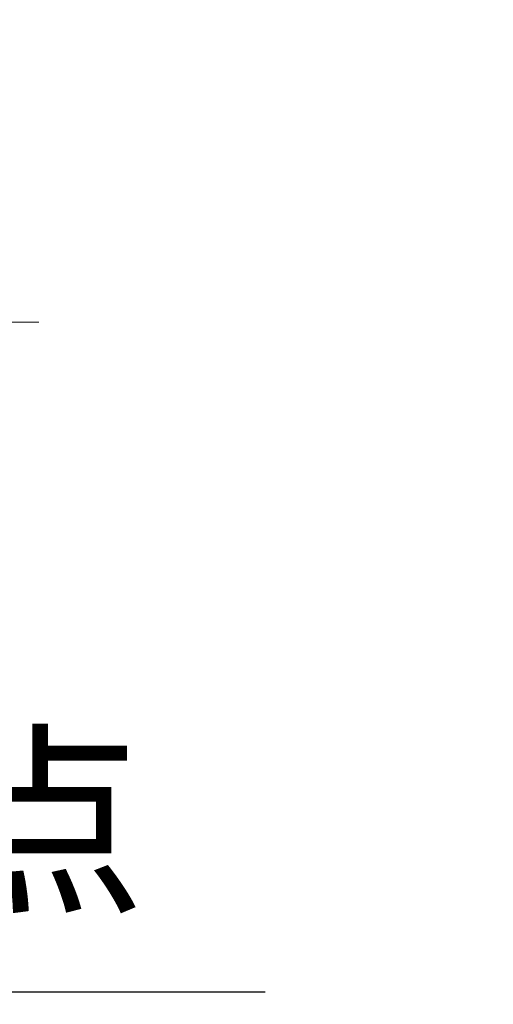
# Model space of a CAD drawing. Header units: millimetres. Extents: x 1654 to 2248, y 5204 to 5624.
# Tile 66 of 81: x 1900 to 1911, y 5527 to 5550. Entities that reach past the tile are written whole.
import ezdxf

# ---------------------------------------------------------------- set-up
doc = ezdxf.new("R2010")
doc.units = ezdxf.units.MM
doc.linetypes.add('CENTERX2', pattern=[20.32, 12.7, -2.54, 2.54, -2.54])
for name, color, linetype in [('运动空间01轨迹1-1', 2, 'Continuous'), ('运动空间03轨迹注释', 6, 'Continuous'), ('运动空间04中心线', 1, 'Continuous')]:
    doc.layers.add(name, color=color, linetype=linetype)
doc.styles.add('SLDTEXTSTYLE0', font='TXT', dxfattribs={"width": 0.7})
doc.dimstyles.new('SLDDIMSTYLE1', dxfattribs={"dimtxt": 5, "dimasz": 4.08, "dimexe": 1, "dimexo": 0.0625, "dimgap": 0.875, "dimtad": 1, "dimlfac": 10, "dimrnd": 1e-09, "dimzin": 12, "dimdsep": 46, "dimtxsty": 'SLDTEXTSTYLE0', "dimsah": 1, "dimcen": 0.09, "dimadec": 0, "dimazin": 3, "dimtfac": 1, "dimtdec": 3, "dimtofl": 0, "dimtmove": 0, "dimatfit": 3, "dimfxl": 1, "dimfrac": 2, "dimtolj": 1, "dimtzin": 12, "dimarcsym": 0})

msp = doc.modelspace()

# ---------------------------------------------------------------- linework, layer by layer
at = {"layer": '运动空间01轨迹1-1'}
msp.add_arc((1824.829779, 5468.663585), 123.96969, 289.99999841, 179.98431917, dxfattribs=at)
at = {"layer": '运动空间04中心线', "linetype": 'CENTERX2', "lineweight": 18}
msp.add_line((1900.872847, 5542.663586), (1814.782082, 5542.663586), dxfattribs=at)

# ---------------------------------------------------------------- texts
at = {"layer": '运动空间03轨迹注释', "insert": (1896.171772, 5532.933178), "char_height": 3.5, "width": 13.83373323, "attachment_point": 1}
msp.add_mtext('P{\\f宋体|b0|i0|c134|p2;点}', dxfattribs=at)

# ---------------------------------------------------------------- leaders
at = {"layer": '运动空间03轨迹注释'}
msp.add_leader([(1888.829775, 5542.538586), (1894.810341, 5527.289777), (1906.06944, 5527.289777)], dimstyle='SLDDIMSTYLE1', override={"dimgap": 0.875, "dimtad": 0}, dxfattribs=at)

doc.saveas('drawing.dxf')
